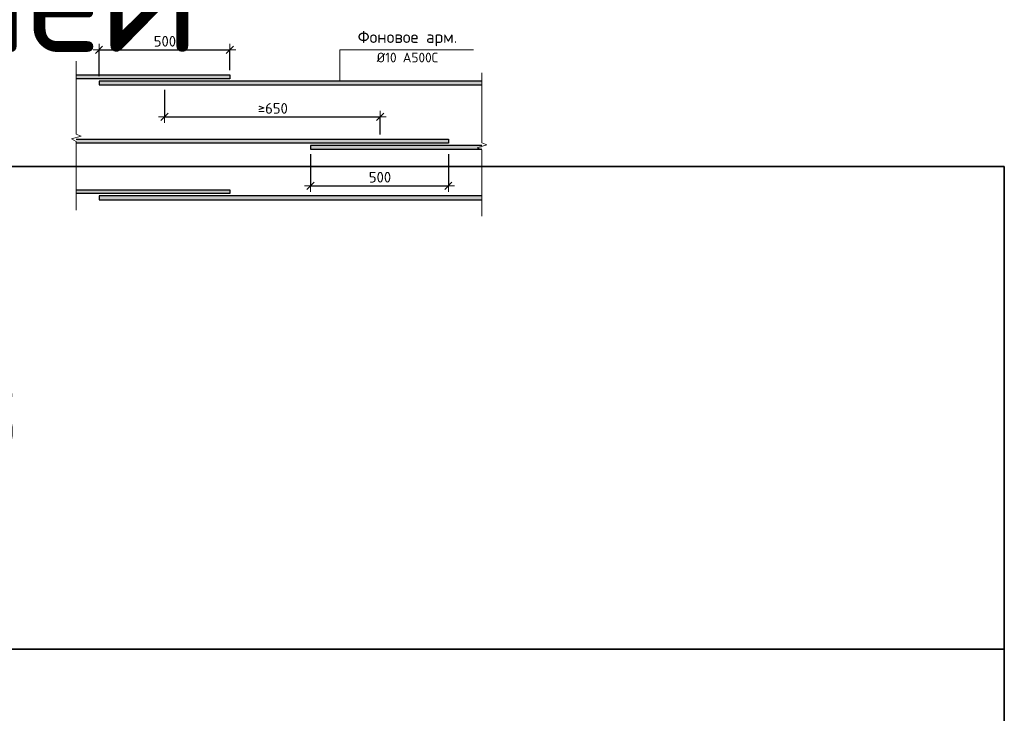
# Model space of a CAD drawing. Header units: metres. Extents: x -38 to 88, y -15 to 19.
# Tile 30 of 41: x 75.77 to 78.82, y 5.12 to 7.27. Entities that reach past the tile are written whole.
import ezdxf

# ---------------------------------------------------------------- set-up
doc = ezdxf.new("R2010")
doc.units = ezdxf.units.M
doc.header["$PDMODE"] = 65
doc.layers.add('XR$4$Арм.стержн.ниж.зоны Х', color=7, linetype='Continuous', lineweight=35, true_color=0xc600c6)
doc.layers.add('XR$4$Размерная линия_ общее', color=7, linetype='Continuous', lineweight=13)
doc.layers.add('XR$4$Текст_ общее_1', color=7, linetype='Continuous', lineweight=13)
doc.styles.add('ISOCPEUR', font='txt')
doc.dimstyles.new('DIMSTYLE_7', dxfattribs={"dimtxt": 0.033, "dimasz": 0.0375, "dimexe": 0, "dimexo": 0, "dimgap": 0.0165, "dimtad": 2, "dimdec": 0, "dimlfac": 1000, "dimrnd": 1, "dimzin": 12, "dimdsep": 46, "dimtxsty": 'ISOCPEUR', "dimblk1": 'ALL_ML_STRICH', "dimblk2": 'ALL_ML_STRICH', "dimsah": 1, "dimcen": 0, "dimclrd": 7, "dimclre": 256, "dimclrt": 7, "dimadec": 0, "dimazin": 0, "dimtfac": 1, "dimtdec": 0, "dimtix": 1, "dimtmove": 2, "dimatfit": 3, "dimfxl": 0, "dimtzin": 0, "dimlwd": 0, "dimlwe": -3, "dimarcsym": 0})
doc.dimstyles.new('DIMSTYLE_8', dxfattribs={"dimtxt": 0.033, "dimasz": 0.0375, "dimexe": 0, "dimexo": 0, "dimgap": 0.0165, "dimtad": 2, "dimdec": 0, "dimlfac": 1000, "dimrnd": 1, "dimzin": 12, "dimdsep": 46, "dimtxsty": 'ISOCPEUR', "dimblk1": 'ALL_ML_STRICH', "dimblk2": 'ALL_ML_STRICH', "dimsah": 1, "dimcen": 0, "dimclrd": 7, "dimclre": 256, "dimclrt": 7, "dimadec": 0, "dimazin": 0, "dimtfac": 1, "dimtdec": 0, "dimtix": 1, "dimtmove": 2, "dimatfit": 3, "dimfxl": 0, "dimtzin": 0, "dimlwd": 0, "dimlwe": -3, "dimarcsym": 0})

# ---------------------------------------------------------------- blocks, each defined once
blk = doc.blocks.new('ALL_ML_STRICH')
at = {"color": 0, "linetype": 'ByBlock', "lineweight": -2}
for p, q in [((-1, 0), (0.5, 0)), ((-0.3, -0.3), (0.3, 0.3)), ((0, -0.5), (0, 0.5))]:
    blk.add_line(p, q, dxfattribs=at)
blk = doc.blocks.new('*D52')
at = {"layer": 'DEFPOINTS', "color": 7, "linetype": 'Continuous', "lineweight": 13, "transparency": 33554687}
for p in [(76.0122, 7.1808), (76.4182, 7.1027), (76.0122, 7.0837)]:
    blk.add_point(p, dxfattribs=at)
at = {"layer": 'XR$4$Размерная линия_ общее', "color": 253, "linetype": 'Continuous', "lineweight": -2, "true_color": 0xa0a0a0, "transparency": 33554687}
for p, q in [((76.0122, 7.0987), (76.0122, 7.1808)), ((76.4182, 7.1177), (76.4182, 7.1808))]:
    blk.add_line(p, q, dxfattribs=at)
at = {"layer": 'XR$4$Размерная линия_ общее', "color": 7, "linetype": 'Continuous', "lineweight": -2, "transparency": 33554687}
blk.add_line((76.0122, 7.1808), (76.4182, 7.1808), dxfattribs=at)
at = {"layer": 'XR$4$Размерная линия_ общее', "color": 7, "linetype": 'Continuous', "lineweight": 13, "transparency": 33554687, "xscale": 0.0375, "yscale": 0.0375, "zscale": 0.0375, "rotation": 180}
blk.add_blockref('ALL_ML_STRICH', (76.0122, 7.1808), dxfattribs=at)
at = {"layer": 'XR$4$Размерная линия_ общее', "color": 7, "linetype": 'Continuous', "lineweight": 13, "transparency": 33554687, "xscale": 0.0375, "yscale": 0.0375, "zscale": 0.0375}
blk.add_blockref('ALL_ML_STRICH', (76.4182, 7.1808), dxfattribs=at)
at = {"layer": 'XR$4$Размерная линия_ общее', "color": 7, "linetype": 'Continuous', "lineweight": 13, "transparency": 33554687, "insert": (76.1822, 7.2238), "char_height": 0.033, "width": 0.00165, "attachment_point": 1, "line_spacing_factor": 0.60241, "style": 'ISOCPEUR'}
blk.add_mtext('500', dxfattribs=at)
blk = doc.blocks.new('*D53')
at = {"layer": 'DEFPOINTS', "color": 7, "linetype": 'Continuous', "lineweight": 13, "transparency": 33554687}
for p in [(76.2152, 7.0717), (76.2152, 6.9723), (76.8852, 6.9027)]:
    blk.add_point(p, dxfattribs=at)
at = {"layer": 'XR$4$Размерная линия_ общее', "color": 253, "linetype": 'Continuous', "lineweight": -2, "true_color": 0xa0a0a0, "transparency": 33554687}
for p, q in [((76.2152, 7.0567), (76.2152, 6.9723)), ((76.8852, 6.9177), (76.8852, 6.9723))]:
    blk.add_line(p, q, dxfattribs=at)
at = {"layer": 'XR$4$Размерная линия_ общее', "color": 7, "linetype": 'Continuous', "lineweight": -2, "transparency": 33554687}
blk.add_line((76.2152, 6.9723), (76.8852, 6.9723), dxfattribs=at)
at = {"layer": 'XR$4$Размерная линия_ общее', "color": 7, "linetype": 'Continuous', "lineweight": 13, "transparency": 33554687, "xscale": 0.0375, "yscale": 0.0375, "zscale": 0.0375, "rotation": 180}
blk.add_blockref('ALL_ML_STRICH', (76.2152, 6.9723), dxfattribs=at)
at = {"layer": 'XR$4$Размерная линия_ общее', "color": 7, "linetype": 'Continuous', "lineweight": 13, "transparency": 33554687, "xscale": 0.0375, "yscale": 0.0375, "zscale": 0.0375}
blk.add_blockref('ALL_ML_STRICH', (76.8852, 6.9723), dxfattribs=at)
at = {"layer": 'XR$4$Размерная линия_ общее', "color": 7, "linetype": 'Continuous', "lineweight": 13, "transparency": 33554687, "insert": (76.5056, 7.0153), "char_height": 0.033, "width": 0.00165, "attachment_point": 1, "line_spacing_factor": 0.60241, "style": 'ISOCPEUR'}
blk.add_mtext('≥650', dxfattribs=at)
blk = doc.blocks.new('*D54')
at = {"layer": 'DEFPOINTS', "color": 7, "linetype": 'Continuous', "lineweight": 13, "transparency": 33554687}
for p in [(76.6692, 6.8717), (77.0972, 6.8717), (76.6692, 6.7584)]:
    blk.add_point(p, dxfattribs=at)
at = {"layer": 'XR$4$Размерная линия_ общее', "color": 253, "linetype": 'Continuous', "lineweight": -2, "true_color": 0xa0a0a0, "transparency": 33554687}
for p, q in [((76.6692, 6.8567), (76.6692, 6.7584)), ((77.0972, 6.8567), (77.0972, 6.7584))]:
    blk.add_line(p, q, dxfattribs=at)
at = {"layer": 'XR$4$Размерная линия_ общее', "color": 7, "linetype": 'Continuous', "lineweight": -2, "transparency": 33554687}
blk.add_line((76.6692, 6.7584), (77.0972, 6.7584), dxfattribs=at)
at = {"layer": 'XR$4$Размерная линия_ общее', "color": 7, "linetype": 'Continuous', "lineweight": 13, "transparency": 33554687, "xscale": 0.0375, "yscale": 0.0375, "zscale": 0.0375, "rotation": 180}
blk.add_blockref('ALL_ML_STRICH', (76.6692, 6.7584), dxfattribs=at)
at = {"layer": 'XR$4$Размерная линия_ общее', "color": 7, "linetype": 'Continuous', "lineweight": 13, "transparency": 33554687, "xscale": 0.0375, "yscale": 0.0375, "zscale": 0.0375}
blk.add_blockref('ALL_ML_STRICH', (77.0972, 6.7584), dxfattribs=at)
at = {"layer": 'XR$4$Размерная линия_ общее', "color": 7, "linetype": 'Continuous', "lineweight": 13, "transparency": 33554687, "insert": (76.8502, 6.8014), "char_height": 0.033, "width": 0.00165, "attachment_point": 1, "line_spacing_factor": 0.60241, "style": 'ISOCPEUR'}
blk.add_mtext('500', dxfattribs=at)
blk = doc.blocks.new('ЭЛЕМЕНТ_УЗОРА_5')
at = {"color": 7, "linetype": 'Continuous', "lineweight": 13, "transparency": 33554687}
blk.add_line((75.9412, 6.6827), (75.9412, 6.6827), dxfattribs=at)
blk.add_lwpolyline([(75.9412, 7.1452), (75.9412, 6.919), (75.9562, 6.9126), (75.9262, 6.9038), (75.9412, 6.8964), (75.9412, 6.6827)], dxfattribs=at)
blk = doc.blocks.new('ЭЛЕМЕНТ_УЗОРА_6')
at = {"color": 7, "linetype": 'Continuous', "lineweight": 13, "transparency": 33554687}
blk.add_line((77.2012, 6.6637), (77.2012, 6.6637), dxfattribs=at)
blk.add_lwpolyline([(77.2012, 7.1092), (77.2012, 6.8913), (77.2162, 6.8851), (77.1862, 6.8766), (77.2012, 6.8695), (77.2012, 6.6637)], dxfattribs=at)

msp = doc.modelspace()

# ---------------------------------------------------------------- hatches: boundary and pattern name
at = {"linetype": 'Continuous', "lineweight": 13, "true_color": 0xc8c8c8, "transparency": 33554687}
for points in [[(75.9412, 7.0907), (76.4182, 7.0907), (76.4182, 7.1027), (75.9412, 7.1027)], [(76.0122, 7.0837), (76.0122, 7.0717), (77.2012, 7.0717), (77.2012, 7.0837)], [(75.9412, 6.8907), (77.0972, 6.8907), (77.0972, 6.9027), (75.9412, 6.9027)], [(76.6692, 6.8837), (76.6692, 6.8717), (77.2012, 6.8717), (77.2012, 6.8837)], [(75.9412, 6.7341), (76.4182, 6.7341), (76.4182, 6.7461), (75.9412, 6.7461)], [(76.0122, 6.7271), (76.0122, 6.7151), (77.2012, 6.7151), (77.2012, 6.7271)]]:
    msp.add_hatch(color=9, dxfattribs=at).paths.add_polyline_path(points)

# ---------------------------------------------------------------- linework, layer by layer
at = {"color": 7, "linetype": 'Continuous', "lineweight": 35, "transparency": 33554687}
for p, q in [((69.8239, 6.8185), (78.8239, 6.8185)), ((78.8239, 5.3185), (78.8239, 6.8185)), ((78.8239, 6.8185), (78.8239, 3.5185)), ((78.8239, 5.3185), (69.8239, 5.3185))]:
    msp.add_line(p, q, dxfattribs=at)
at = {"color": 7, "linetype": 'Continuous', "lineweight": 13, "transparency": 33554687}
msp.add_lwpolyline([(76.7597, 7.0837), (76.7597, 7.1808), (77.1752, 7.1808)], dxfattribs=at)
at = {"layer": 'XR$4$Арм.стержн.ниж.зоны Х', "color": 7, "linetype": 'Continuous', "lineweight": 25, "transparency": 33554687}
for points in [[(75.9412, 7.1027), (76.4182, 7.1027), (76.4182, 7.0907), (75.9412, 7.0907)], [(77.2012, 7.0837), (76.0122, 7.0837), (76.0122, 7.0717), (77.2012, 7.0717)], [(75.9412, 6.9027), (77.0972, 6.9027), (77.0972, 6.8907), (75.9412, 6.8907)], [(77.2012, 6.8837), (76.6692, 6.8837), (76.6692, 6.8717), (77.2012, 6.8717)], [(75.9412, 6.7461), (76.4182, 6.7461), (76.4182, 6.7341), (75.9412, 6.7341)], [(77.2012, 6.7271), (76.0122, 6.7271), (76.0122, 6.7151), (77.2012, 6.7151)]]:
    msp.add_lwpolyline(points, dxfattribs=at)

# ---------------------------------------------------------------- block references
at = {"color": 7, "linetype": 'Continuous', "lineweight": 13, "transparency": 33554687}
for name in ['ЭЛЕМЕНТ_УЗОРА_5', 'ЭЛЕМЕНТ_УЗОРА_6']:
    msp.add_blockref(name, (0, 0), dxfattribs=at)

# ---------------------------------------------------------------- texts
at = {"color": 7, "linetype": 'Continuous', "lineweight": 35, "transparency": 33554687, "attachment_point": 7, "style": 'ISOCPEUR'}
for s, insert, char_height, width in [('\\W0.98;Ведомость деталей', (72.1539, 7.1185), 0.35, 4.509792), ('\\W0.94;Эскиз', (74.8064, 5.9185), 0.3, 1.176116)]:
    msp.add_mtext(s, dxfattribs=dict(at, insert=insert, char_height=char_height, width=width))
at = {"color": 7, "linetype": 'Continuous', "lineweight": 13, "transparency": 33554687, "insert": (76.9702, 7.2396), "char_height": 0.0375, "width": 0.328781, "attachment_point": 2, "line_spacing_factor": 1.084337}
msp.add_mtext('\\A1;{\\fISOCPEUR|i0|b0;\\H0.037500;\\W1.000000;\\C7;Фоновое арм.}\\P{\\fISOCPEUR|i0|b0;\\H0.030000;\\W1.000000;\\C7;Ø10 А500С}\\P', dxfattribs=at)
at = {"layer": 'XR$4$Текст_ общее_1', "color": 7, "linetype": 'Continuous', "lineweight": 13, "transparency": 33554687, "insert": (75.1817, 5.2286), "char_height": 0.09, "width": 2.301075, "attachment_point": 2, "line_spacing_factor": 1.084337}
msp.add_mtext('\\A1;{\\L\\fISOCPEUR|i0|b0;\\H0.090000;\\W1.000000;\\C7;  Деталь плана 1\\l}\\P{\\fISOCPEUR|i0|b0;\\H0.052500;\\W1.000000;\\C7;(схема раскладки поперечной арматуры}\\P{\\fISOCPEUR|i0|b0;\\H0.052500;\\W1.000000;\\C7;для пилонов)}\\P', dxfattribs=at)

# ---------------------------------------------------------------- dimensions: what is measured, and where the dimension line sits
at = {"layer": 'XR$4$Размерная линия_ общее', "color": 7, "linetype": 'Continuous', "lineweight": 13, "transparency": 33554687}
for base, p1, p2, text, dimstyle, override, picture, middle in [((76.4182, 7.1808), (76.0122, 7.0987), (76.4182, 7.1177), '500', 'DIMSTYLE_7', {"dimpost": '<>', "dimclrd": 7, "dimclre": 253, "dimclrt": 7, "dimlwd": 0, "dimlwe": 65533}, '*D52', (76.2152, 7.1973)), ((76.8852, 6.9723), (76.2152, 7.0567), (76.8852, 6.9177), '≥650', 'DIMSTYLE_8', {"dimpost": '≥<>', "dimclrd": 7, "dimclre": 253, "dimclrt": 7, "dimlwd": 0, "dimlwe": 65533}, '*D53', (76.5502, 6.9888)), ((77.0972, 6.7584), (76.6692, 6.8567), (77.0972, 6.8567), '500', 'DIMSTYLE_7', {"dimpost": '<>', "dimclrd": 7, "dimclre": 253, "dimclrt": 7, "dimlwd": 0, "dimlwe": 65533}, '*D54', (76.8832, 6.7749))]:
    dim = msp.add_linear_dim(base=base, p1=p1, p2=p2, text=text, dimstyle=dimstyle, override=override, dxfattribs=at)
    dim.commit()
    dim.dimension.update_dxf_attribs({"geometry": picture, "text_midpoint": middle, "dimtype": 160})

doc.saveas('drawing.dxf')
